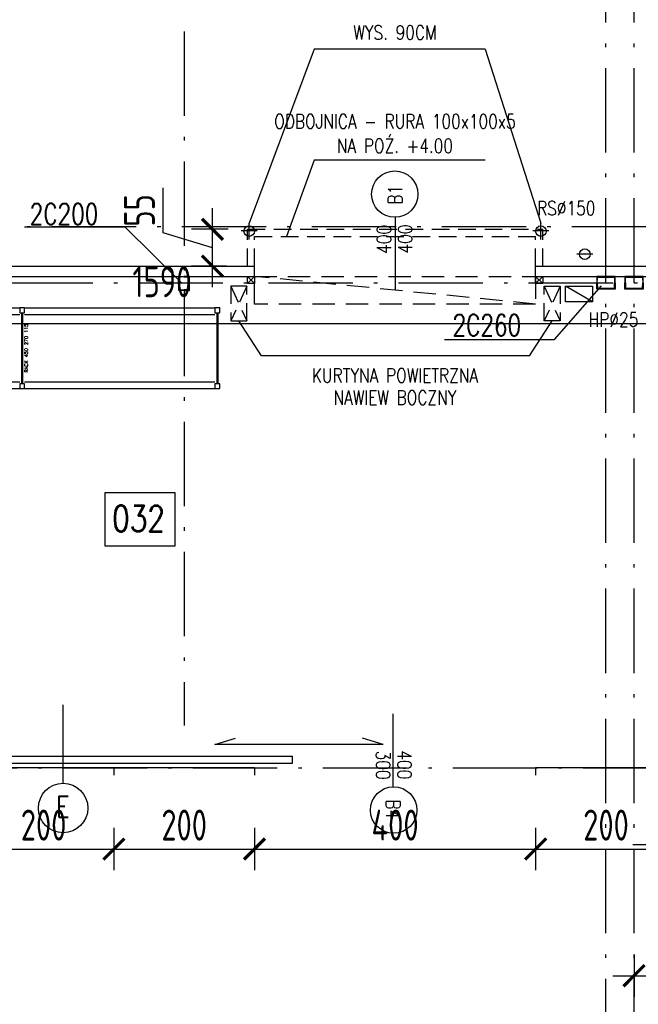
# Model space of a CAD drawing. Extents: x 153948 to 285449, y -89387 to -60195.
# Tile 55 of 100: x 253286 to 254166, y -75866 to -74466. Entities that reach past the tile are written whole.
import ezdxf
from ezdxf.enums import TextEntityAlignment as Align

# ---------------------------------------------------------------- set-up
doc = ezdxf.new("R2010")
doc.units = 0
doc.header["$LTSCALE"] = 100
doc.header["$MEASUREMENT"] = 0
doc.header["$PDMODE"] = 1
for name, pattern in [('ACAD_ISO10W100', [18.5, 12, -3, 0.5, -3]), ('DASHED2', [0.375, 0.25, -0.125]), ('HIDDEN2', [4.7625, 3.175, -1.5875])]:
    doc.linetypes.add(name, pattern=pattern)
doc.layers.get('0').update_dxf_attribs({"linetype": 'CONTINUOUS'})
doc.layers.get('DEFPOINTS').update_dxf_attribs({"linetype": 'CONTINUOUS'})
for name, color, linetype in [('1', 2, 'CONTINUOUS'), ('A-ARM', 2, 'CONTINUOUS'), ('ALUMINIUM', 5, 'CONTINUOUS'), ('K-STA', 2, 'CONTINUOUS'), ('OPIS-POM', 2, 'CONTINUOUS'), ('OSIE', 8, 'ACAD_ISO10W100'), ('R-----OP', 2, 'CONTINUOUS'), ('RS REGAŁY', 7, 'CONTINUOUS'), ('RYNNY', 2, 'CONTINUOUS'), ('SIATKA', 2, 'ZIGZAG'), ('TEXT', 11, 'CONTINUOUS'), ('WYMIARY', 1, 'CONTINUOUS')]:
    doc.layers.add(name, color=color, linetype=linetype)
doc.layers.add('PANELE', color=3, linetype='CONTINUOUS', lineweight=30)
doc.styles.add('DYBY-NORMALNY-0-8-N', font='ROMANS.SHX', dxfattribs={"width": 0.8})
doc.styles.get("Standard").update_dxf_attribs({"font": 'txt.shx'})
doc.styles.add('STYLE2', font='isocp.shx', dxfattribs={"width": 0.8})
doc.styles.add('TXT3', font='SIMPLEX.SHX', dxfattribs={"width": 0.75, "height": 40})
doc.linetypes.add('ZIGZAG', pattern='A,0.0001,-0.2,[131,ltypeshp.shx,S=0.2,R=0,X=-0.2,Y=0],-0.4,[131,ltypeshp.shx,S=0.2,R=180,X=0.2,Y=0],-0.2', length=0.8001)
doc.dimstyles.new('KRESKI_100', dxfattribs={"dimscale": 20, "dimtxt": 2.2, "dimasz": 1.5, "dimexe": 1.5, "dimexo": 1.5, "dimgap": 0.6, "dimtad": 1, "dimdec": 1, "dimrnd": 0.5, "dimdsep": 46, "dimtxsty": 'STYLE2', "dimblk1": 'ARCHTICK', "dimblk2": 'ARCHTICK', "dimsah": 1, "dimcen": 2.5, "dimdle": 1.5, "dimclrd": 10, "dimclre": 10, "dimclrt": 15, "dimadec": 0, "dimazin": 0, "dimtfac": 1, "dimtdec": 1, "dimtmove": 1, "dimatfit": 3, "dimldrblk": 'ARCHTICK', "dimfxl": 1.5, "dimfxlon": 1, "dimtolj": 1, "dimtzin": 0, "dimarcsym": 0})

# ---------------------------------------------------------------- blocks, each defined once
blk = doc.blocks.new('SC260X2')
at = {"layer": '1'}
for points in [[(-13, 9), (-13, 0), (-12.4, 0), (-12.1, 7, -0.401015), (-11.1, 7.9), (11.1, 7.9, -0.401015), (12.1, 7), (12.4, 0), (13, 0), (13, 9)], [(-13, -9), (-13, 0), (-12.4, 0), (-12.1, -7, 0.401015), (-11.1, -7.9), (11.1, -7.9, 0.401015), (12.1, -7), (12.4, 0), (13, 0), (13, -9)]]:
    blk.add_lwpolyline(points, format="xyb", close=True, dxfattribs=at)
blk = doc.blocks.new('SC200X2')
at = {"layer": '1'}
for points in [[(-10, 7.5), (-10, 0), (-9.7, 0, 0.391021), (-9.1, 0.6), (-8.7, 5.6, -0.391021), (-7.6, 6.6), (7.6, 6.6, -0.391021), (8.7, 5.6), (9.1, 0.6, 0.391021), (9.7, 0), (10, 0), (10, 7.5)], [(-10, -7.5), (-10, 0), (-9.7, 0, -0.391021), (-9.1, -0.6), (-8.7, -5.6, 0.391021), (-7.6, -6.6), (7.6, -6.6, 0.391021), (8.7, -5.6), (9.1, -0.6, -0.391021), (9.7, 0), (10, 0), (10, -7.5)]]:
    blk.add_lwpolyline(points, format="xyb", close=True, dxfattribs=at)
blk = doc.blocks.new('_ARCHTICK')
at = {"color": 0, "linetype": 'ByBlock', "const_width": 0.15}
blk.add_lwpolyline([(-0.5, -0.5), (0.5, 0.5)], dxfattribs=at)
blk = doc.blocks.new('*D81')
at = {"layer": 'DEFPOINTS', "color": 0, "ltscale": 0.1, "transparency": 16777216}
for p in [(260307.9, -71947), (248692.9, -74816), (260307.9, -74816)]:
    blk.add_point(p, dxfattribs=at)
at = {"layer": 'WYMIARY', "color": 10, "lineweight": -2, "ltscale": 0.1, "transparency": 16777216}
for p, q in [((248692.9, -71977), (248692.9, -71917)), ((260307.9, -71977), (260307.9, -71917)), ((248662.9, -71947), (260337.9, -71947))]:
    blk.add_line(p, q, dxfattribs=at)
at = {"layer": 'WYMIARY', "color": 10, "lineweight": -2, "ltscale": 0.1, "transparency": 16777216, "xscale": 30, "yscale": 30, "zscale": 30, "rotation": 180}
blk.add_blockref('_ARCHTICK', (248692.9, -71947), dxfattribs=at)
at = {"layer": 'WYMIARY', "color": 10, "lineweight": -2, "ltscale": 0.1, "transparency": 16777216, "xscale": 30, "yscale": 30, "zscale": 30}
blk.add_blockref('_ARCHTICK', (260307.9, -71947), dxfattribs=at)
at = {"layer": 'WYMIARY', "color": 15, "ltscale": 0.1, "transparency": 16777216, "insert": (254500.4, -71913), "char_height": 44, "attachment_point": 5, "style": 'STYLE2'}
blk.add_mtext('\\A1;11615', dxfattribs=at)
blk = doc.blocks.new('*D91')
at = {"layer": 'DEFPOINTS', "color": 0, "ltscale": 0.1, "transparency": 16777216}
for p in [(254020.4, -72027), (254020.4, -72107), (254190.4, -74816)]:
    blk.add_point(p, dxfattribs=at)
at = {"layer": 'WYMIARY', "color": 10, "lineweight": -2, "ltscale": 0.1, "transparency": 16777216}
for p, q in [((254020.4, -72057), (254020.4, -71997)), ((254190.4, -72057), (254190.4, -71997)), ((254220.4, -72027), (253990.4, -72027))]:
    blk.add_line(p, q, dxfattribs=at)
at = {"layer": 'WYMIARY', "color": 10, "lineweight": -2, "ltscale": 0.1, "transparency": 16777216, "xscale": 30, "yscale": 30, "zscale": 30, "rotation": 180}
blk.add_blockref('_ARCHTICK', (254020.4, -72027), dxfattribs=at)
at = {"layer": 'WYMIARY', "color": 10, "lineweight": -2, "ltscale": 0.1, "transparency": 16777216, "xscale": 30, "yscale": 30, "zscale": 30}
blk.add_blockref('_ARCHTICK', (254190.4, -72027), dxfattribs=at)
at = {"layer": 'WYMIARY', "color": 15, "ltscale": 0.1, "transparency": 16777216, "insert": (254105.4, -71993), "char_height": 44, "attachment_point": 5, "style": 'STYLE2'}
blk.add_mtext('\\A1;170', dxfattribs=at)
blk = doc.blocks.new('*D122')
at = {"layer": 'DEFPOINTS', "color": 0, "ltscale": 0.1, "transparency": 16777216}
for p in [(254120.4, -72187), (254120.4, -72267), (253520.4, -74482.3)]:
    blk.add_point(p, dxfattribs=at)
at = {"layer": 'WYMIARY', "color": 10, "lineweight": -2, "ltscale": 0.1, "transparency": 16777216}
for p, q in [((253520.4, -72217), (253520.4, -72157)), ((254120.4, -72217), (254120.4, -72157)), ((253490.4, -72187), (254150.4, -72187))]:
    blk.add_line(p, q, dxfattribs=at)
at = {"layer": 'WYMIARY', "color": 10, "lineweight": -2, "ltscale": 0.1, "transparency": 16777216, "xscale": 30, "yscale": 30, "zscale": 30, "rotation": 180}
blk.add_blockref('_ARCHTICK', (253520.4, -72187), dxfattribs=at)
at = {"layer": 'WYMIARY', "color": 10, "lineweight": -2, "ltscale": 0.1, "transparency": 16777216, "xscale": 30, "yscale": 30, "zscale": 30}
blk.add_blockref('_ARCHTICK', (254120.4, -72187), dxfattribs=at)
at = {"layer": 'WYMIARY', "color": 15, "ltscale": 0.1, "transparency": 16777216, "insert": (253820.4, -72153), "char_height": 44, "attachment_point": 5, "style": 'STYLE2'}
blk.add_mtext('\\A1;600', dxfattribs=at)
blk = doc.blocks.new('*D140')
at = {"layer": 'DEFPOINTS', "color": 0, "ltscale": 0.1, "transparency": 16777216}
for p in [(252770.4, -74839.5), (254360.4, -74839.5), (254360.4, -74897.7)]:
    blk.add_point(p, dxfattribs=at)
at = {"layer": 'WYMIARY', "color": 10, "lineweight": -2, "ltscale": 0.1, "transparency": 16777216}
for p, q in [((252770.4, -74869.5), (252770.4, -74927.7)), ((254360.4, -74869.5), (254360.4, -74927.7)), ((252740.4, -74897.7), (254390.4, -74897.7))]:
    blk.add_line(p, q, dxfattribs=at)
at = {"layer": 'WYMIARY', "color": 10, "lineweight": -2, "ltscale": 0.1, "transparency": 16777216, "xscale": 30, "yscale": 30, "zscale": 30, "rotation": 180}
blk.add_blockref('_ARCHTICK', (252770.4, -74897.7), dxfattribs=at)
at = {"layer": 'WYMIARY', "color": 10, "lineweight": -2, "ltscale": 0.1, "transparency": 16777216, "xscale": 30, "yscale": 30, "zscale": 30}
blk.add_blockref('_ARCHTICK', (254360.4, -74897.7), dxfattribs=at)
at = {"layer": 'WYMIARY', "color": 15, "ltscale": 0.1, "transparency": 16777216, "insert": (253488.7, -74838.2), "char_height": 44, "attachment_point": 5, "style": 'STYLE2'}
blk.add_mtext('\\A1;1590', dxfattribs=at)
blk = doc.blocks.new('*D153')
at = {"layer": 'DEFPOINTS', "color": 0, "ltscale": 0.1, "transparency": 16777216}
for p in [(253220.4, -75539.5), (253420.4, -75539.5), (253420.4, -75644.8)]:
    blk.add_point(p, dxfattribs=at)
at = {"layer": 'WYMIARY', "color": 10, "lineweight": -2, "ltscale": 0.1, "transparency": 16777216}
for p, q in [((253220.4, -75614.8), (253220.4, -75674.8)), ((253420.4, -75614.8), (253420.4, -75674.8)), ((253190.4, -75644.8), (253450.4, -75644.8))]:
    blk.add_line(p, q, dxfattribs=at)
at = {"layer": 'WYMIARY', "color": 10, "lineweight": -2, "ltscale": 0.1, "transparency": 16777216, "xscale": 30, "yscale": 30, "zscale": 30, "rotation": 180}
blk.add_blockref('_ARCHTICK', (253220.4, -75644.8), dxfattribs=at)
at = {"layer": 'WYMIARY', "color": 10, "lineweight": -2, "ltscale": 0.1, "transparency": 16777216, "xscale": 30, "yscale": 30, "zscale": 30}
blk.add_blockref('_ARCHTICK', (253420.4, -75644.8), dxfattribs=at)
at = {"layer": 'WYMIARY', "color": 15, "ltscale": 0.1, "transparency": 16777216, "insert": (253320.4, -75610.8), "char_height": 44, "attachment_point": 5, "style": 'STYLE2'}
blk.add_mtext('\\A1;200', dxfattribs=at)
blk = doc.blocks.new('*D154')
at = {"layer": 'DEFPOINTS', "color": 0, "ltscale": 0.1, "transparency": 16777216}
for p in [(253420.4, -75539.5), (253620.4, -75539.5), (253620.4, -75644.8)]:
    blk.add_point(p, dxfattribs=at)
at = {"layer": 'WYMIARY', "color": 10, "lineweight": -2, "ltscale": 0.1, "transparency": 16777216}
for p, q in [((253420.4, -75614.8), (253420.4, -75674.8)), ((253620.4, -75614.8), (253620.4, -75674.8)), ((253390.4, -75644.8), (253650.4, -75644.8))]:
    blk.add_line(p, q, dxfattribs=at)
at = {"layer": 'WYMIARY', "color": 10, "lineweight": -2, "ltscale": 0.1, "transparency": 16777216, "xscale": 30, "yscale": 30, "zscale": 30, "rotation": 180}
blk.add_blockref('_ARCHTICK', (253420.4, -75644.8), dxfattribs=at)
at = {"layer": 'WYMIARY', "color": 10, "lineweight": -2, "ltscale": 0.1, "transparency": 16777216, "xscale": 30, "yscale": 30, "zscale": 30}
blk.add_blockref('_ARCHTICK', (253620.4, -75644.8), dxfattribs=at)
at = {"layer": 'WYMIARY', "color": 15, "ltscale": 0.1, "transparency": 16777216, "insert": (253520.4, -75610.8), "char_height": 44, "attachment_point": 5, "style": 'STYLE2'}
blk.add_mtext('\\A1;200', dxfattribs=at)
blk = doc.blocks.new('*D155')
at = {"layer": 'DEFPOINTS', "color": 0, "ltscale": 0.1, "transparency": 16777216}
for p in [(253620.4, -75539.5), (254020.4, -75539.5), (254020.4, -75644.8)]:
    blk.add_point(p, dxfattribs=at)
at = {"layer": 'WYMIARY', "color": 10, "lineweight": -2, "ltscale": 0.1, "transparency": 16777216}
for p, q in [((253620.4, -75614.8), (253620.4, -75674.8)), ((254020.4, -75614.8), (254020.4, -75674.8)), ((253590.4, -75644.8), (254050.4, -75644.8))]:
    blk.add_line(p, q, dxfattribs=at)
at = {"layer": 'WYMIARY', "color": 10, "lineweight": -2, "ltscale": 0.1, "transparency": 16777216, "xscale": 30, "yscale": 30, "zscale": 30, "rotation": 180}
blk.add_blockref('_ARCHTICK', (253620.4, -75644.8), dxfattribs=at)
at = {"layer": 'WYMIARY', "color": 10, "lineweight": -2, "ltscale": 0.1, "transparency": 16777216, "xscale": 30, "yscale": 30, "zscale": 30}
blk.add_blockref('_ARCHTICK', (254020.4, -75644.8), dxfattribs=at)
at = {"layer": 'WYMIARY', "color": 15, "ltscale": 0.1, "transparency": 16777216, "insert": (253820.4, -75610.8), "char_height": 44, "attachment_point": 5, "style": 'STYLE2'}
blk.add_mtext('\\A1;400', dxfattribs=at)
blk = doc.blocks.new('*D156')
at = {"layer": 'DEFPOINTS', "color": 0, "ltscale": 0.1, "transparency": 16777216}
for p in [(254020.4, -75539.5), (254220.6, -75539.5), (254220.6, -75644.8)]:
    blk.add_point(p, dxfattribs=at)
at = {"layer": 'WYMIARY', "color": 10, "lineweight": -2, "ltscale": 0.1, "transparency": 16777216}
for p, q in [((254020.4, -75614.8), (254020.4, -75674.8)), ((254220.6, -75614.8), (254220.6, -75674.8)), ((253990.4, -75644.8), (254250.6, -75644.8))]:
    blk.add_line(p, q, dxfattribs=at)
at = {"layer": 'WYMIARY', "color": 10, "lineweight": -2, "ltscale": 0.1, "transparency": 16777216, "xscale": 30, "yscale": 30, "zscale": 30, "rotation": 180}
blk.add_blockref('_ARCHTICK', (254020.4, -75644.8), dxfattribs=at)
at = {"layer": 'WYMIARY', "color": 10, "lineweight": -2, "ltscale": 0.1, "transparency": 16777216, "xscale": 30, "yscale": 30, "zscale": 30}
blk.add_blockref('_ARCHTICK', (254220.6, -75644.8), dxfattribs=at)
at = {"layer": 'WYMIARY', "color": 15, "ltscale": 0.1, "transparency": 16777216, "insert": (254120.5, -75610.8), "char_height": 44, "attachment_point": 5, "style": 'STYLE2'}
blk.add_mtext('\\A1;200', dxfattribs=at)
blk = doc.blocks.new('*D381')
at = {"layer": 'DEFPOINTS', "color": 0, "ltscale": 0.1, "transparency": 16777216}
for p in [(253560.7, -74763.7), (253612.9, -74763.7), (253610.4, -74816)]:
    blk.add_point(p, dxfattribs=at)
at = {"layer": 'WYMIARY', "color": 10, "lineweight": -2, "ltscale": 0.1, "transparency": 16777216}
for p, q in [((253490.7, -74768.9), (253490.7, -74704.7)), ((253560.7, -74846), (253560.7, -74733.7)), ((253560.7, -74789.9), (253490.7, -74768.9)), ((253582.9, -74763.7), (253530.7, -74763.7)), ((253580.4, -74816), (253530.7, -74816))]:
    blk.add_line(p, q, dxfattribs=at)
at = {"layer": 'WYMIARY', "color": 10, "lineweight": -2, "ltscale": 0.1, "transparency": 16777216, "xscale": 30, "yscale": 30, "zscale": 30}
for p, rotation in [((253560.7, -74763.7), 90), ((253560.7, -74816), 270)]:
    blk.add_blockref('_ARCHTICK', p, dxfattribs=dict(at, rotation=rotation))
at = {"layer": 'WYMIARY', "color": 15, "ltscale": 0.1, "transparency": 16777216, "insert": (253456.7, -74736.8), "char_height": 44, "attachment_point": 5, "rotation": 90, "style": 'STYLE2'}
blk.add_mtext('\\A1;55', dxfattribs=at)
blk = doc.blocks.new('*D392')
at = {"layer": 'DEFPOINTS', "color": 0, "ltscale": 0.1, "transparency": 16777216}
for p in [(254160.4, -75700.1), (254370.4, -75743.4), (254370.4, -75824.9)]:
    blk.add_point(p, dxfattribs=at)
at = {"layer": 'WYMIARY', "color": 10, "lineweight": -2, "ltscale": 0.1, "transparency": 16777216}
for p, q in [((254160.4, -75794.9), (254160.4, -75854.9)), ((254370.4, -75794.9), (254370.4, -75854.9)), ((254130.4, -75824.9), (254400.4, -75824.9))]:
    blk.add_line(p, q, dxfattribs=at)
at = {"layer": 'WYMIARY', "color": 10, "lineweight": -2, "ltscale": 0.1, "transparency": 16777216, "xscale": 30, "yscale": 30, "zscale": 30, "rotation": 180}
blk.add_blockref('_ARCHTICK', (254160.4, -75824.9), dxfattribs=at)
at = {"layer": 'WYMIARY', "color": 10, "lineweight": -2, "ltscale": 0.1, "transparency": 16777216, "xscale": 30, "yscale": 30, "zscale": 30}
blk.add_blockref('_ARCHTICK', (254370.4, -75824.9), dxfattribs=at)
at = {"layer": 'WYMIARY', "color": 15, "ltscale": 0.1, "transparency": 16777216, "insert": (254265.4, -75790.9), "char_height": 44, "attachment_point": 5, "style": 'STYLE2'}
blk.add_mtext('\\A1;210', dxfattribs=at)
blk = doc.blocks.new('RACK 450 270 115')
at = {"color": 1}
for p, q in [((7, 115), (277.8, 115)), ((2.75, 108), (2.75, 7)), ((4.25, 108), (4.25, 7)), ((7, 105.5), (277.8, 105.5)), ((7, 9.5), (277.8, 9.5)), ((7, 0), (277.8, 0))]:
    blk.add_line(p, q, dxfattribs=at)
for points in [[(0, 108), (7, 108), (7, 115), (0, 115)], [(0, 0), (7, 0), (7, 7), (0, 7)]]:
    blk.add_lwpolyline(points, close=True, dxfattribs=at)
at = {"color": 1, "insert": (9.25, 57.5), "char_height": 5, "width": 101, "attachment_point": 5, "rotation": 90}
blk.add_mtext('RACK 450 270 115', dxfattribs=at)
blk = doc.blocks.new('NOGA RACK 450 007 115')
at = {"color": 1}
for p, q in [((2.75, 108), (2.75, 7)), ((4.25, 108), (4.25, 7))]:
    blk.add_line(p, q, dxfattribs=at)
for points in [[(0, 108), (7, 108), (7, 115), (0, 115)], [(0, 0), (7, 0), (7, 7), (0, 7)]]:
    blk.add_lwpolyline(points, close=True, dxfattribs=at)

msp = doc.modelspace()

# ---------------------------------------------------------------- linework, layer by layer
at = {"layer": 'A-ARM'}
msp.add_line((254101.15, -74867.02), (254062.83, -74844.53), dxfattribs=at)
msp.add_lwpolyline([(254101.15, -74844.53), (254101.15, -74867.02), (254062.83, -74867.02), (254062.83, -74844.53)], close=True, dxfattribs=at)
at = {"layer": 'ALUMINIUM', "linetype": 'HIDDEN2', "ltscale": 0.1}
msp.add_line((254020.4, -74869.96), (253620.4, -74830.55), dxfattribs=at)
at = {"layer": 'ALUMINIUM', "linetype": 'DASHED2'}
for p, q in [((253609.53, -74844.52), (253586.62, -74893.79)), ((253586.62, -74844.52), (253609.53, -74893.79)), ((254055.35, -74844.52), (254032.44, -74893.79)), ((254032.44, -74844.52), (254055.35, -74893.79))]:
    msp.add_line(p, q, dxfattribs=at)
at = {"layer": 'ALUMINIUM', "linetype": 'HIDDEN2', "ltscale": 0.1}
msp.add_lwpolyline([(254020.4, -74869.96), (253620.4, -74869.96), (253620.4, -74830.55), (254020.4, -74830.55)], close=True, dxfattribs=at)
at = {"layer": 'ALUMINIUM', "linetype": 'DASHED2'}
for points in [[(253609.53, -74844.52), (253586.62, -74844.52), (253586.62, -74893.79), (253609.53, -74893.79)], [(254032.44, -74844.52), (254055.35, -74844.52), (254055.35, -74893.79), (254032.44, -74893.79)]]:
    msp.add_lwpolyline(points, close=True, dxfattribs=at)
at = {"layer": 'K-STA', "linetype": 'DASHED2'}
for p, q in [((253610.4, -74816.05), (253610.4, -74763.68)), ((253610.4, -74763.68), (254030.4, -74763.68)), ((254030.4, -74816.05), (254030.4, -74763.68)), ((253620.4, -74773.68), (254020.4, -74773.68)), ((253620.4, -74816.05), (253620.4, -74773.68)), ((254020.4, -74816.05), (254020.4, -74773.68))]:
    msp.add_line(p, q, dxfattribs=at)
at = {"layer": 'K-STA', "ltscale": 0.1}
for p, q in [((253620.4, -74840.55), (253610.4, -74830.55)), ((253620.4, -74830.55), (253610.4, -74840.55)), ((254030.4, -74830.55), (254020.4, -74840.55)), ((254030.4, -74840.55), (254020.4, -74830.55))]:
    msp.add_line(p, q, dxfattribs=at)
at = {"layer": 'K-STA'}
for points in [[(253620.4, -74840.55), (253610.4, -74840.55), (253610.4, -74830.55), (253620.4, -74830.55)], [(254030.4, -74840.55), (254020.4, -74840.55), (254020.4, -74830.55), (254030.4, -74830.55)]]:
    msp.add_lwpolyline(points, close=True, dxfattribs=at)
at = {"layer": 'K-STA', "ltscale": 0.1}
for centre in [(253612.9, -74766.18), (254027.9, -74766.18)]:
    msp.add_circle(centre, 7.5, dxfattribs=at)
at = {"layer": 'OPIS-POM'}
msp.add_lwpolyline([(253408.22, -75138.03), (253506.89, -75138.03), (253506.89, -75214.35), (253408.22, -75214.35)], close=True, dxfattribs=at)
at = {"layer": 'OSIE', "ltscale": 0.1}
for p, q in [((254120.4, -86679.55), (254120.4, -73374.65)), ((254160.4, -86679.55), (254160.4, -73374.65)), ((253520.4, -74482.32), (253520.4, -75469.12)), ((253612.9, -74777.94), (253612.9, -74755.15)), ((254027.9, -74777.94), (254027.9, -74755.15)), ((252036.95, -74759.55), (254918.21, -74759.55)), ((253624.3, -74766.05), (253601.51, -74766.05)), ((254039.3, -74766.05), (254016.5, -74766.05)), ((254120.41, -74810.79), (254120.41, -74787.99)), ((254101.8, -74798.89), (254079.01, -74798.89)), ((247720.4, -74839.55), (263229.19, -74839.55)), ((252422.8, -75529.55), (255611.88, -75529.55))]:
    msp.add_line(p, q, dxfattribs=at)
at = {"layer": 'PANELE', "ltscale": 0.5}
for p, q in [((250100.4, -74816.05), (253620.4, -74816.05)), ((254020.4, -74816.05), (254190.4, -74816.05)), ((250100.4, -74830.55), (253620.4, -74830.55)), ((254020.4, -74830.55), (254190.4, -74830.55))]:
    msp.add_line(p, q, dxfattribs=at)
at = {"layer": 'PANELE', "ltscale": 0.1}
for p, q in [((253620.4, -74830.5), (253620.4, -74816.05)), ((254020.4, -74830.55), (254020.4, -74816.05))]:
    msp.add_line(p, q, dxfattribs=at)
at = {"layer": 'R-----OP'}
for p, q in [((253705.31, -74507.41), (253612.9, -74755.15)), ((253948.71, -74507.41), (253705.31, -74507.41)), ((253948.71, -74507.41), (254027.9, -74755.15)), ((253705.31, -74665.36), (253665.73, -74773.68)), ((253948.71, -74665.36), (253705.31, -74665.36)), ((253630.3, -74943.78), (253598.07, -74893.79)), ((254011.66, -74943.78), (254043.89, -74893.79)), ((254011.66, -74943.78), (253630.3, -74943.78)), ((253347.82, -75439.62), (253347.82, -75551.36))]:
    msp.add_line(p, q, dxfattribs=at)
for points in [[(253820.4, -74746.1), (253820.4, -74850.25)], [(253817.9, -75556.87), (253817.9, -75452.71)]]:
    msp.add_lwpolyline(points, dxfattribs=at)
for centre, radius in [((253819.93, -74713.61), 33), ((253348.21, -75586.54), 35.19), ((253818.38, -75589.36), 33)]:
    msp.add_circle(centre, radius, dxfattribs=at)
at = {"layer": 'RYNNY', "ltscale": 0.1}
msp.add_circle((254090.4, -74799.02), 7.5, dxfattribs=at)
at = {"layer": 'SIATKA', "linetype": 'Continuous', "ltscale": 0.1}
for p, q in [((253563.91, -75496.14), (253593.36, -75487.02)), ((253803.7, -75496.14), (253563.91, -75496.14)), ((253803.7, -75496.14), (253774.25, -75487.02)), ((253420.4, -75529.55), (253420.4, -75539.55)), ((253420.4, -75529.55), (253420.4, -75539.55)), ((253620.4, -75529.55), (253620.4, -75539.55)), ((254020.4, -75529.55), (254020.4, -75539.55))]:
    msp.add_line(p, q, dxfattribs=at)
at = {"layer": 'SIATKA', "ltscale": 0.2}
for p, q in [((253420.4, -75529.55), (253220.4, -75529.55)), ((253620.4, -75529.55), (253420.4, -75529.55)), ((254220.53, -75529.55), (254020.4, -75529.55))]:
    msp.add_line(p, q, dxfattribs=at)
at = {"layer": 'SIATKA', "linetype": 'Continuous'}
msp.add_lwpolyline([(253673.9, -75512.96), (253673.9, -75522.96), (253273.9, -75522.96), (253273.9, -75512.96)], close=True, dxfattribs=at)
at = {"layer": 'TEXT'}
for p, q in [((253436.34, -74760.45), (253293.45, -74760.45)), ((253516.65, -74839.55), (253436.34, -74760.45)), ((254046.99, -74920.48), (254113.86, -74844.05)), ((253890.8, -74920.48), (254046.99, -74920.48)), ((254158.62, -75638.16), (254312.44, -75638.16))]:
    msp.add_line(p, q, dxfattribs=at)

# ---------------------------------------------------------------- block references
at = {"layer": 'K-STA', "ltscale": 0.5, "rotation": 270}
msp.add_blockref('SC200X2', (253520.4, -74840.55), dxfattribs=at)
at = {"layer": 'K-STA', "ltscale": 0.5}
for p in [(254120.4, -74839.55), (254160.4, -74839.55)]:
    msp.add_blockref('SC260X2', p, dxfattribs=at)
at = {"layer": 'RS REGAŁY'}
for name, p in [('RACK 450 270 115', (253008.57, -74990.25)), ('RACK 450 270 115', (253286.37, -74990.25)), ('NOGA RACK 450 007 115', (253564.17, -74990.25))]:
    msp.add_blockref(name, p, dxfattribs=at)

# ---------------------------------------------------------------- texts
at = {"layer": 'OPIS-POM', "style": 'DYBY-NORMALNY-0-8-N', "width": 0.8}
msp.add_text('032', height=36.562, dxfattribs=at).set_placement((253455.43, -75174.85), align=Align.MIDDLE)
at = {"layer": 'R-----OP', "color": 2, "style": 'DYBY-NORMALNY-0-8-N', "width": 0.8}
for s, p in [('WYS. 90CM', (253820.2, -74483.67)), ('ODBOJNICA - RURA 100x100x5', (253820.2, -74610.19)), ('NA POŹ. +4.00', (253820.2, -74641.62)), ('RS%%c150', (254063.92, -74733.45)), ('HP%%c25', (254131.1, -74892.1)), ('KURTYNA POWIETRZNA', (253820.2, -74971.6)), ('NAWIEW BOCZNY', (253820.2, -75003.02))]:
    msp.add_text(s, height=20, dxfattribs=at).set_placement(p, align=Align.MIDDLE)
for s, rotation, p in [('B1', 90, (253820.45, -74714.46)), ('B4', 270, (253817.85, -75588.5))]:
    msp.add_text(s, height=20, rotation=rotation, dxfattribs=at).set_placement(p, align=Align.MIDDLE_CENTER)
for s, rotation, p in [('400', 90, (253814.68, -74798.48)), ('400', 90, (253844.78, -74798.02)), ('300', 270, (253793.53, -75504.94)), ('400', 270, (253823.63, -75504.49))]:
    msp.add_text(s, height=20, rotation=rotation, dxfattribs=at).set_placement(p)
at = {"layer": 'R-----OP', "style": 'DYBY-NORMALNY-0-8-N', "width": 0.8}
msp.add_text('E', height=30, dxfattribs=at).set_placement((253347.81, -75584.43), align=Align.MIDDLE)
at = {"layer": 'TEXT', "style": 'TXT3', "width": 0.75}
for s, p in [('2C200', (253300.78, -74756.79)), ('2C260', (253902.25, -74915.01))]:
    msp.add_text(s, height=30, dxfattribs=at).set_placement(p)

# ---------------------------------------------------------------- dimensions: what is measured, and where the dimension line sits
at = {"layer": 'WYMIARY', "ltscale": 0.1}
for base, p1, p2, picture, middle in [((260307.9, -71946.96), (248692.9, -74816.05), (260307.9, -74816.05), '*D81', (254500.4, -71912.96)), ((254020.4, -72026.96), (254190.4, -74816.05), (254020.4, -72106.96), '*D91', (254105.4, -71992.96)), ((254120.4, -72186.96), (253520.4, -74482.32), (254120.4, -72266.96), '*D122', (253820.4, -72152.96)), ((253420.4, -75644.81), (253220.4, -75539.55), (253420.4, -75539.55), '*D153', (253320.4, -75610.8)), ((253620.4, -75644.81), (253420.4, -75539.55), (253620.4, -75539.55), '*D154', (253520.4, -75610.8)), ((254020.4, -75644.81), (253620.4, -75539.55), (254020.4, -75539.55), '*D155', (253820.4, -75610.81)), ((254220.56, -75644.81), (254020.4, -75539.55), (254220.56, -75539.55), '*D156', (254120.48, -75610.8)), ((254370.4, -75824.91), (254160.4, -75700.1), (254370.4, -75743.35), '*D392', (254265.4, -75790.9))]:
    dim = msp.add_linear_dim(base=base, p1=p1, p2=p2, dimstyle='KRESKI_100', dxfattribs=at)
    dim.commit()
    dim.dimension.update_dxf_attribs({"geometry": picture, "text_midpoint": middle})
dim = msp.add_linear_dim(base=(253560.74, -74763.68), p1=(253610.4, -74816.05), p2=(253612.9, -74763.68), angle=90, text='55', dimstyle='KRESKI_100', dxfattribs=at)
dim.commit()
dim.dimension.update_dxf_attribs({"geometry": '*D381', "text_midpoint": (253456.74, -74756.86)})
dim = msp.add_linear_dim(base=(254360.4, -74897.7), p1=(252770.4, -74839.55), p2=(254360.4, -74839.55), dimstyle='KRESKI_100', dxfattribs=at)
dim.commit()
dim.dimension.update_dxf_attribs({"geometry": '*D140', "text_midpoint": (253488.69, -74872.2), "dimtype": 160})

doc.saveas('drawing.dxf')
